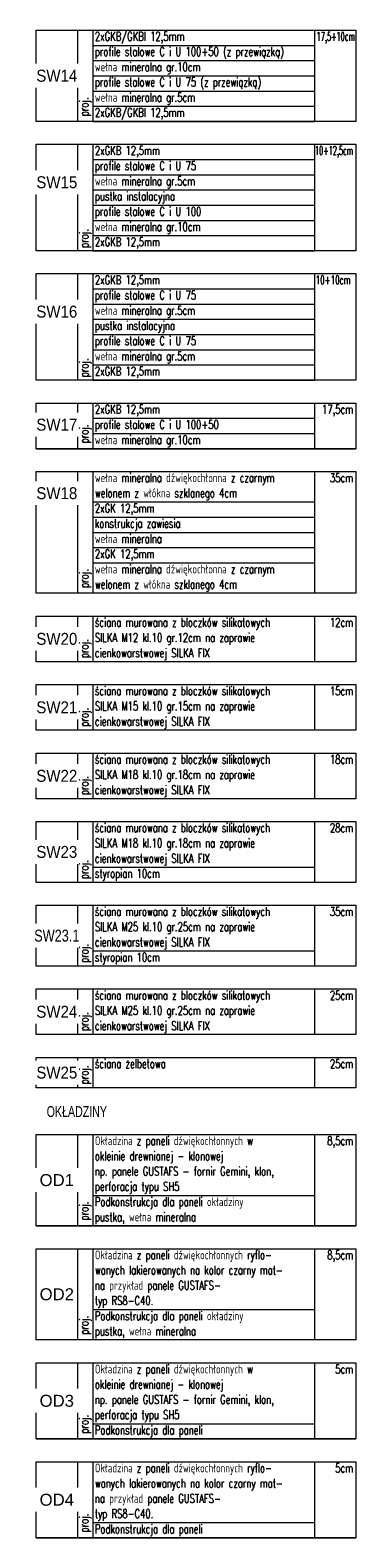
# Model space of a CAD drawing. Header units: centimetres. Extents: x -156440 to 298236, y -263599 to 81430.
# Tile 1 of 170: x -29870 to -14895, y -263599 to -194255. Entities that reach past the tile are written whole.
import ezdxf
from ezdxf.enums import TextEntityAlignment as Align

# ---------------------------------------------------------------- set-up
doc = ezdxf.new("R2010")
doc.units = ezdxf.units.CM
doc.header["$LTSCALE"] = 50
doc.layers.get('0').update_dxf_attribs({"color": 8})
for name, color, linetype in [('OD1$0$ARCH_INFO_OPISY', 8, 'Continuous'), ('OD2$0$ARCH_INFO_OPISY', 8, 'Continuous'), ('OD3$0$ARCH_INFO_OPISY', 8, 'Continuous'), ('OD4$0$ARCH_INFO_OPISY', 8, 'Continuous'), ('przegrody dla rzutów$0$ARCH_INFO_OPISY', 8, 'Continuous'), ('przegrody dla rzutów$0$RYSUNKOWE_XREF', 8, 'Continuous'), ('SW14$0$ARCH_INFO_OPISY', 8, 'Continuous'), ('SW15$0$ARCH_INFO_OPISY', 8, 'Continuous'), ('SW16$0$ARCH_INFO_OPISY', 8, 'Continuous'), ('SW17$0$ARCH_INFO_OPISY', 8, 'Continuous'), ('SW18$0$ARCH_INFO_OPISY', 8, 'Continuous'), ('SW20$0$ARCH_INFO_OPISY', 8, 'Continuous'), ('SW21$0$ARCH_INFO_OPISY', 8, 'Continuous'), ('SW22$0$ARCH_INFO_OPISY', 8, 'Continuous'), ('SW23$0$ARCH_INFO_OPISY', 8, 'Continuous'), ('SW23_1$0$ARCH_INFO_OPISY', 8, 'Continuous'), ('SW24$0$ARCH_INFO_OPISY', 8, 'Continuous'), ('SW25$0$ARCH_INFO_OPISY', 8, 'Continuous')]:
    doc.layers.add(name, color=color, linetype=linetype)
for name, color, linetype, lineweight in [('OD1$0$ARCH_TABELKA', 8, 'Continuous', 5), ('OD2$0$ARCH_TABELKA', 8, 'Continuous', 5), ('OD3$0$ARCH_TABELKA', 8, 'Continuous', 5), ('OD4$0$ARCH_TABELKA', 8, 'Continuous', 5), ('SW14$0$ARCH_TABELKA', 8, 'Continuous', 5), ('SW15$0$ARCH_TABELKA', 8, 'Continuous', 5), ('SW16$0$ARCH_TABELKA', 8, 'Continuous', 5), ('SW17$0$ARCH_TABELKA', 8, 'Continuous', 5), ('SW18$0$ARCH_TABELKA', 8, 'Continuous', 5), ('SW20$0$ARCH_TABELKA', 8, 'Continuous', 5), ('SW21$0$ARCH_TABELKA', 8, 'Continuous', 5), ('SW22$0$ARCH_TABELKA', 8, 'Continuous', 5), ('SW23$0$ARCH_TABELKA', 8, 'Continuous', 5), ('SW23_1$0$ARCH_TABELKA', 8, 'Continuous', 5), ('SW24$0$ARCH_TABELKA', 8, 'Continuous', 5), ('SW25$0$ARCH_TABELKA', 8, 'Continuous', 5)]:
    doc.layers.add(name, color=color, linetype=linetype, lineweight=lineweight)
doc.styles.add('OD1$0$Arial', font='ARIAL.TTF')
doc.styles.add('OD1$0$Romans', font='Romans.shx')
doc.styles.add('OD2$0$Arial', font='ARIAL.TTF')
doc.styles.add('OD2$0$Romans', font='Romans.shx')
doc.styles.add('OD3$0$Arial', font='ARIAL.TTF')
doc.styles.add('OD3$0$Romans', font='Romans.shx')
doc.styles.add('OD4$0$Arial', font='ARIAL.TTF')
doc.styles.add('OD4$0$Romans', font='Romans.shx')
doc.styles.add('przegrody dla rzutów$0$Arial', font='ARIAL.TTF')
doc.styles.add('SW14$0$Arial', font='ARIAL.TTF')
doc.styles.add('SW14$0$Romans', font='Romans.shx')
doc.styles.add('SW15$0$Arial', font='ARIAL.TTF')
doc.styles.add('SW15$0$Romans', font='Romans.shx')
doc.styles.add('SW16$0$Arial', font='ARIAL.TTF')
doc.styles.add('SW16$0$Romans', font='Romans.shx')
doc.styles.add('SW17$0$Arial', font='ARIAL.TTF')
doc.styles.add('SW17$0$Romans', font='Romans.shx')
doc.styles.add('SW18$0$Arial', font='ARIAL.TTF')
doc.styles.add('SW18$0$Romans', font='Romans.shx')
doc.styles.add('SW20$0$Arial', font='ARIAL.TTF')
doc.styles.add('SW20$0$Romans', font='Romans.shx')
doc.styles.add('SW21$0$Arial', font='ARIAL.TTF')
doc.styles.add('SW21$0$Romans', font='Romans.shx')
doc.styles.add('SW22$0$Arial', font='ARIAL.TTF')
doc.styles.add('SW22$0$Romans', font='Romans.shx')
doc.styles.add('SW23$0$Arial', font='ARIAL.TTF')
doc.styles.add('SW23$0$Romans', font='Romans.shx')
doc.styles.add('SW23_1$0$Arial', font='ARIAL.TTF')
doc.styles.add('SW23_1$0$Romans', font='Romans.shx')
doc.styles.add('SW24$0$Arial', font='ARIAL.TTF')
doc.styles.add('SW24$0$Romans', font='Romans.shx')
doc.styles.add('SW25$0$Arial', font='ARIAL.TTF')
doc.styles.add('SW25$0$Romans', font='Romans.shx')

# ---------------------------------------------------------------- blocks, each defined once
blk = doc.blocks.new('SW14')
at = {"layer": 'SW14$0$ARCH_TABELKA'}
for q in [(-41322, 2824.5), (-41322, 2544.5)]:
    blk.add_line((-41322, 2964.5), q, dxfattribs=at)
blk.add_lwpolyline([(-42602, 2964.5), (-41132, 2964.5), (-41132, 2544.5), (-42602, 2544.5)], close=True, dxfattribs=at)
for points in [[(-42412, 2964.5), (-42412, 2544.5)], [(-42342, 2964.5), (-42342, 2824.5)], [(-42342, 2964.5), (-42342, 2544.5)], [(-42342, 2894.5), (-41322, 2894.5)], [(-42342, 2824.5), (-41322, 2824.5)], [(-42342, 2754.5), (-41322, 2754.5)], [(-42342, 2684.5), (-41322, 2684.5)], [(-42342, 2614.5), (-41322, 2614.5)], [(-42342, 2544.5), (-41322, 2544.5)]]:
    blk.add_lwpolyline(points, dxfattribs=at)
at = {"layer": 'SW14$0$ARCH_INFO_OPISY', "color": 191, "style": 'SW14$0$Romans', "width": 0.7}
for s, p in [('2xGKB/GKBI 12,5mm  ', (-42331.9, 2915.6)), ('profile stalowe C i U 100+50 (z przewiązką)', (-42331.9, 2845.6)), ('wełna mineralna gr.10cm', (-42332, 2775.2)), ('profile stalowe C i U 75 (z przewiązką)', (-42331.9, 2705.6)), ('wełna mineralna gr.5cm', (-42332, 2635.2)), ('2xGKB/GKBI 12,5mm  ', (-42331.9, 2565.6))]:
    blk.add_text(s, height=40.5, dxfattribs=at).set_placement(p)
at = {"layer": 'SW14$0$ARCH_INFO_OPISY', "color": 191, "style": 'SW14$0$Romans', "width": 0.55}
blk.add_text('17,5+10cm', height=40.5, dxfattribs=at).set_placement((-41136.8, 2915.2), align=Align.RIGHT)
at = {"layer": 'SW14$0$ARCH_INFO_OPISY', "color": 191, "style": 'SW14$0$Romans', "width": 0.7}
blk.add_text('proj.', height=40.5, rotation=90, dxfattribs=at).set_placement((-42361.8, 2569.2))
at = {"layer": 'SW14$0$ARCH_INFO_OPISY', "color": 191, "insert": (-42507, 2754.5), "char_height": 55, "width": 190, "attachment_point": 5, "style": 'SW14$0$Arial', "bg_fill": 2}
blk.add_mtext('{\\W0.9;SW14}', dxfattribs=at)
blk = doc.blocks.new('SW15')
at = {"layer": 'SW15$0$ARCH_TABELKA'}
blk.add_line((-44422, 4633.3), (-44422, 4143.3), dxfattribs=at)
for points in [[(-44232, 4143.3), (-45702, 4143.3), (-45702, 4633.3), (-44232, 4633.3), (-44232, 4143.3)], [(-45512, 4633.3), (-45512, 4143.3)], [(-45442, 4633.3), (-45442, 4143.3)], [(-45442, 4563.3), (-44422, 4563.3)], [(-45442, 4493.3), (-44422, 4493.3)], [(-45442, 4423.3), (-44422, 4423.3)], [(-45442, 4353.3), (-44422, 4353.3)], [(-45442, 4283.3), (-44422, 4283.3)], [(-45442, 4213.3), (-44422, 4213.3)], [(-45442, 4143.3), (-44422, 4143.3)]]:
    blk.add_lwpolyline(points, dxfattribs=at)
at = {"layer": 'SW15$0$ARCH_INFO_OPISY', "color": 191, "style": 'SW15$0$Romans'}
for s, width, p in [('2xGKB 12,5mm  ', 0.7, (-45431.9, 4584.4)), ('10+12,5cm', 0.52, (-44420.2, 4584.4)), ('profile stalowe C i U 75 ', 0.7, (-45431.9, 4514.4)), ('wełna mineralna gr.5cm', 0.7, (-45432, 4444)), ('pustka instalacyjna', 0.7, (-45431.9, 4374.4)), ('profile stalowe C i U 100 ', 0.7, (-45431.9, 4304.4)), ('wełna mineralna gr.10cm', 0.7, (-45432, 4234)), ('2xGKB 12,5mm  ', 0.7, (-45431.9, 4164.4))]:
    blk.add_text(s, height=40.5, dxfattribs=dict(at, width=width)).set_placement(p)
at = {"layer": 'SW15$0$ARCH_INFO_OPISY', "color": 191, "style": 'SW15$0$Romans', "width": 0.7}
blk.add_text('proj.', height=40.5, rotation=90, dxfattribs=at).set_placement((-45461.8, 4157.6))
at = {"layer": 'SW15$0$ARCH_INFO_OPISY', "color": 191, "insert": (-45607, 4458.4), "char_height": 55, "width": 190, "attachment_point": 5, "style": 'SW15$0$Arial', "bg_fill": 2}
blk.add_mtext('{\\W0.9;SW15}', dxfattribs=at)
blk = doc.blocks.new('SW16')
at = {"layer": 'SW16$0$ARCH_TABELKA'}
blk.add_line((-44422, 4633.3), (-44422, 4143.3), dxfattribs=at)
for points in [[(-44232, 4143.3), (-45702, 4143.3), (-45702, 4633.3), (-44232, 4633.3), (-44232, 4143.3)], [(-45512, 4633.3), (-45512, 4143.3)], [(-45442, 4633.3), (-45442, 4143.3)], [(-45442, 4563.3), (-44422, 4563.3)], [(-45442, 4493.3), (-44422, 4493.3)], [(-45442, 4423.3), (-44422, 4423.3)], [(-45442, 4353.3), (-44422, 4353.3)], [(-45442, 4283.3), (-44422, 4283.3)], [(-45442, 4213.3), (-44422, 4213.3)], [(-45442, 4143.3), (-44422, 4143.3)]]:
    blk.add_lwpolyline(points, dxfattribs=at)
at = {"layer": 'SW16$0$ARCH_INFO_OPISY', "color": 191, "style": 'SW16$0$Romans'}
for s, width, p in [('2xGKB 12,5mm  ', 0.7, (-45431.9, 4584.4)), ('10+10cm', 0.6, (-44416.9, 4584.4)), ('profile stalowe C i U 75 ', 0.7, (-45431.9, 4514.4)), ('wełna mineralna gr.5cm', 0.7, (-45432, 4444)), ('pustka instalacyjna', 0.7, (-45431.9, 4374.4)), ('profile stalowe C i U 75 ', 0.7, (-45431.9, 4304.4)), ('wełna mineralna gr.5cm', 0.7, (-45432, 4234)), ('2xGKB 12,5mm  ', 0.7, (-45431.9, 4164.4))]:
    blk.add_text(s, height=40.5, dxfattribs=dict(at, width=width)).set_placement(p)
at = {"layer": 'SW16$0$ARCH_INFO_OPISY', "color": 191, "style": 'SW16$0$Romans', "width": 0.7}
blk.add_text('proj.', height=40.5, rotation=90, dxfattribs=at).set_placement((-45461.8, 4157.6))
at = {"layer": 'SW16$0$ARCH_INFO_OPISY', "color": 191, "insert": (-45607, 4458.4), "char_height": 55, "width": 190, "attachment_point": 5, "style": 'SW16$0$Arial', "bg_fill": 2}
blk.add_mtext('{\\W0.9;SW16}', dxfattribs=at)
blk = doc.blocks.new('SW20')
at = {"layer": 'SW20$0$ARCH_TABELKA'}
blk.add_line((-44422, 4633.3), (-44422, 4423.3), dxfattribs=at)
for points in [[(-44232, 4423.3), (-45702, 4423.3), (-45702, 4633.3), (-44232, 4633.3), (-44232, 4423.3)], [(-45512, 4633.3), (-45512, 4423.3)], [(-45442, 4633.3), (-45442, 4423.3)]]:
    blk.add_lwpolyline(points, dxfattribs=at)
at = {"layer": 'SW20$0$ARCH_INFO_OPISY', "color": 191, "style": 'SW20$0$Romans', "width": 0.7}
for s, p in [('ściana murowana z bloczków silikatowych', (-45431.9, 4584.4)), ('SILKA M12 kl.10 gr.12cm na zaprawie', (-45431.9, 4514.4)), ('cienkowarstwowej SILKA FIX', (-45432, 4444))]:
    blk.add_text(s, height=40.5, dxfattribs=at).set_placement(p)
blk.add_text('12cm', height=40.5, dxfattribs=at).set_placement((-44244.3, 4584), align=Align.RIGHT)
at = {"layer": 'SW20$0$ARCH_INFO_OPISY', "color": 191, "insert": (-45607, 4528.3), "char_height": 55, "width": 190, "attachment_point": 5, "style": 'SW20$0$Arial', "bg_fill": 2}
blk.add_mtext('{\\W0.9;SW20}', dxfattribs=at)
at = {"layer": 'SW20$0$ARCH_INFO_OPISY', "color": 191, "style": 'SW20$0$Romans', "width": 0.7}
blk.add_text('proj.', height=40.5, rotation=90, dxfattribs=at).set_placement((-45461.8, 4440.8))
blk = doc.blocks.new('SW21')
at = {"layer": 'SW21$0$ARCH_TABELKA'}
blk.add_line((-44422, 4633.3), (-44422, 4423.3), dxfattribs=at)
for points in [[(-44232, 4423.3), (-45702, 4423.3), (-45702, 4633.3), (-44232, 4633.3), (-44232, 4423.3)], [(-45512, 4633.3), (-45512, 4423.3)], [(-45442, 4633.3), (-45442, 4423.3)]]:
    blk.add_lwpolyline(points, dxfattribs=at)
at = {"layer": 'SW21$0$ARCH_INFO_OPISY', "color": 191, "style": 'SW21$0$Romans', "width": 0.7}
for s, p in [('ściana murowana z bloczków silikatowych', (-45431.9, 4584.4)), ('SILKA M15 kl.10 gr.15cm na zaprawie', (-45431.9, 4514.4)), ('cienkowarstwowej SILKA FIX', (-45432, 4444))]:
    blk.add_text(s, height=40.5, dxfattribs=at).set_placement(p)
blk.add_text('15cm', height=40.5, dxfattribs=at).set_placement((-44244.3, 4584), align=Align.RIGHT)
at = {"layer": 'SW21$0$ARCH_INFO_OPISY', "color": 191, "insert": (-45607, 4528.3), "char_height": 55, "width": 190, "attachment_point": 5, "style": 'SW21$0$Arial', "bg_fill": 2}
blk.add_mtext('{\\W0.9;SW21}', dxfattribs=at)
at = {"layer": 'SW21$0$ARCH_INFO_OPISY', "color": 191, "style": 'SW21$0$Romans', "width": 0.7}
blk.add_text('proj.', height=40.5, rotation=90, dxfattribs=at).set_placement((-45461.8, 4440.8))
blk = doc.blocks.new('SW22')
at = {"layer": 'SW22$0$ARCH_TABELKA'}
blk.add_line((-44422, 4633.3), (-44422, 4423.3), dxfattribs=at)
for points in [[(-44232, 4423.3), (-45702, 4423.3), (-45702, 4633.3), (-44232, 4633.3), (-44232, 4423.3)], [(-45512, 4633.3), (-45512, 4423.3)], [(-45442, 4633.3), (-45442, 4423.3)]]:
    blk.add_lwpolyline(points, dxfattribs=at)
at = {"layer": 'SW22$0$ARCH_INFO_OPISY', "color": 191, "style": 'SW22$0$Romans', "width": 0.7}
for s, p in [('ściana murowana z bloczków silikatowych', (-45431.9, 4584.4)), ('SILKA M18 kl.10 gr.18cm na zaprawie', (-45431.9, 4514.4)), ('cienkowarstwowej SILKA FIX', (-45432, 4444))]:
    blk.add_text(s, height=40.5, dxfattribs=at).set_placement(p)
blk.add_text('18cm', height=40.5, dxfattribs=at).set_placement((-44244.3, 4584), align=Align.RIGHT)
at = {"layer": 'SW22$0$ARCH_INFO_OPISY', "color": 191, "insert": (-45607, 4528.3), "char_height": 55, "width": 190, "attachment_point": 5, "style": 'SW22$0$Arial', "bg_fill": 2}
blk.add_mtext('{\\W0.9;SW22}', dxfattribs=at)
at = {"layer": 'SW22$0$ARCH_INFO_OPISY', "color": 191, "style": 'SW22$0$Romans', "width": 0.7}
blk.add_text('proj.', height=40.5, rotation=90, dxfattribs=at).set_placement((-45461.8, 4440.8))
blk = doc.blocks.new('SW23')
at = {"layer": 'SW23$0$ARCH_TABELKA'}
blk.add_line((-44422, 4633.3), (-44422, 4353.3), dxfattribs=at)
for points in [[(-44232, 4353.3), (-45702, 4353.3), (-45702, 4633.3), (-44232, 4633.3), (-44232, 4353.3)], [(-45512, 4633.3), (-45512, 4353.3)], [(-45442, 4633.3), (-45442, 4353.3)], [(-45442, 4423.3), (-44422, 4423.3)]]:
    blk.add_lwpolyline(points, dxfattribs=at)
at = {"layer": 'SW23$0$ARCH_INFO_OPISY', "color": 191, "style": 'SW23$0$Romans', "width": 0.7}
for s, p in [('ściana murowana z bloczków silikatowych', (-45431.9, 4584.4)), ('SILKA M18 kl.10 gr.18cm na zaprawie', (-45431.9, 4514.4)), ('cienkowarstwowej SILKA FIX', (-45432, 4444)), ('styropian 10cm ', (-45431.9, 4374.4))]:
    blk.add_text(s, height=40.5, dxfattribs=at).set_placement(p)
blk.add_text('28cm', height=40.5, dxfattribs=at).set_placement((-44244.3, 4584), align=Align.RIGHT)
at = {"layer": 'SW23$0$ARCH_INFO_OPISY', "color": 191, "insert": (-45607, 4493.3), "char_height": 55, "width": 190, "attachment_point": 5, "style": 'SW23$0$Arial', "bg_fill": 2}
blk.add_mtext('{\\W0.9;SW23}', dxfattribs=at)
at = {"layer": 'SW23$0$ARCH_INFO_OPISY', "color": 191, "style": 'SW23$0$Romans', "width": 0.7}
blk.add_text('proj.', height=40.5, rotation=90, dxfattribs=at).set_placement((-45461.8, 4369.1))
blk = doc.blocks.new('SW25')
at = {"layer": 'SW25$0$ARCH_TABELKA'}
blk.add_line((-44422, 4633.3), (-44422, 4493.3), dxfattribs=at)
for points in [[(-44232, 4493.3), (-45702, 4493.3), (-45702, 4633.3), (-44232, 4633.3), (-44232, 4493.3)], [(-45512, 4633.3), (-45512, 4493.3)], [(-45442, 4633.3), (-45442, 4493.3)]]:
    blk.add_lwpolyline(points, dxfattribs=at)
at = {"layer": 'SW25$0$ARCH_INFO_OPISY', "color": 191, "style": 'SW25$0$Romans', "width": 0.7}
blk.add_text('ściana żelbetowa', height=40.5, dxfattribs=at).set_placement((-45431.9, 4584.4))
blk.add_text('25cm', height=40.5, dxfattribs=at).set_placement((-44244.3, 4584), align=Align.RIGHT)
at = {"layer": 'SW25$0$ARCH_INFO_OPISY', "color": 191, "insert": (-45607, 4563.3), "char_height": 55, "width": 190, "attachment_point": 5, "style": 'SW25$0$Arial', "bg_fill": 2}
blk.add_mtext('{\\W0.9;SW25}', dxfattribs=at)
at = {"layer": 'SW25$0$ARCH_INFO_OPISY', "color": 191, "style": 'SW25$0$Romans', "width": 0.7}
blk.add_text('proj.', height=40.5, rotation=90, dxfattribs=at).set_placement((-45461.8, 4510.8))
blk = doc.blocks.new('OD1')
at = {"layer": 'OD1$0$ARCH_TABELKA'}
blk.add_line((-41322, 4224.5), (-41322, 3804.5), dxfattribs=at)
blk.add_lwpolyline([(-42602, 4224.5), (-41132, 4224.5), (-41132, 3804.5), (-42602, 3804.5)], close=True, dxfattribs=at)
for points in [[(-42412, 4224.5), (-42412, 3804.5)], [(-42342, 4224.5), (-42342, 3804.5)], [(-42342, 3944.5), (-41322, 3944.5)], [(-42602, 3804.5), (-41132, 3804.5)]]:
    blk.add_lwpolyline(points, dxfattribs=at)
at = {"layer": 'OD1$0$ARCH_INFO_OPISY', "color": 191, "style": 'OD1$0$Romans', "width": 0.7}
for s, p in [('Okładzina z paneli dźwiękochłonnych w  ', (-42331.9, 4175.6)), ('okleinie drewnianej - klonowej', (-42331.9, 4105.6)), ('np. panele GUSTAFS - fornir Gemini, klon,  ', (-42331.9, 4035.6)), ('perforacja typu SH5', (-42331.9, 3965.6)), ('Podkonstrukcja dla paneli okładziny', (-42332, 3895.2)), ('pustka, wełna mineralna', (-42332, 3825.2))]:
    blk.add_text(s, height=40.5, dxfattribs=at).set_placement(p)
blk.add_text('8,5cm', height=40.5, dxfattribs=at).set_placement((-41144.3, 4175.2), align=Align.RIGHT)
blk.add_text('proj.', height=40.5, rotation=90, dxfattribs=at).set_placement((-42361.8, 3829.7))
at = {"layer": 'OD1$0$ARCH_INFO_OPISY', "color": 191, "insert": (-42507, 4014.5), "char_height": 55, "width": 190, "attachment_point": 5, "style": 'OD1$0$Arial', "bg_fill": 2}
blk.add_mtext('OD1', dxfattribs=at)
blk = doc.blocks.new('OD2')
at = {"layer": 'OD2$0$ARCH_TABELKA'}
blk.add_line((-41322, 3699.5), (-41322, 3279.5), dxfattribs=at)
for points in [[(-42342, 3699.5), (-42342, 3279.5)], [(-42342, 3419.5), (-41322, 3419.5)]]:
    blk.add_lwpolyline(points, dxfattribs=at)
at = {"layer": 'OD2$0$ARCH_INFO_OPISY', "color": 191, "style": 'OD2$0$Romans', "width": 0.7}
for s, p in [('Okładzina z paneli dźwiękochłonnych ryflo-  ', (-42331.9, 3650.6)), ('wanych lakierowanych na kolor czarny mat- ', (-42331.9, 3580.6)), ('na przykład panele GUSTAFS- ', (-42331.9, 3510.6)), ('typ RS8-C40. ', (-42331.9, 3440.6)), ('Podkonstrukcja dla paneli okładziny', (-42332, 3370.2)), ('pustka, wełna mineralna', (-42332, 3300.2))]:
    blk.add_text(s, height=40.5, dxfattribs=at).set_placement(p)
blk.add_text('8,5cm', height=40.5, dxfattribs=at).set_placement((-41144.3, 3650.2), align=Align.RIGHT)
blk.add_text('proj.', height=40.5, rotation=90, dxfattribs=at).set_placement((-42361.8, 3304.7))
at = {"layer": 'OD2$0$ARCH_INFO_OPISY', "color": 191, "insert": (-42507, 3489.5), "char_height": 55, "width": 190, "attachment_point": 5, "style": 'OD2$0$Arial', "bg_fill": 2}
blk.add_mtext('OD2', dxfattribs=at)
at = {"layer": 'OD2$0$ARCH_TABELKA'}
blk.add_lwpolyline([(-42602, 3699.5), (-41132, 3699.5), (-41132, 3279.5), (-42602, 3279.5)], close=True, dxfattribs=at)
blk.add_lwpolyline([(-42412, 3699.5), (-42412, 3279.5)], dxfattribs=at)
blk = doc.blocks.new('OD3')
at = {"layer": 'OD3$0$ARCH_TABELKA'}
blk.add_line((-41322, 4224.5), (-41322, 3874.5), dxfattribs=at)
blk.add_lwpolyline([(-42602, 4224.5), (-41132, 4224.5), (-41132, 3874.5), (-42602, 3874.5)], close=True, dxfattribs=at)
for points in [[(-42412, 4224.5), (-42412, 3874.5)], [(-42342, 4224.5), (-42342, 3874.5)], [(-42342, 3944.5), (-41322, 3944.5)], [(-42602, 3874.5), (-41132, 3874.5)], [(-42342, 3874.5), (-41322, 3874.5)]]:
    blk.add_lwpolyline(points, dxfattribs=at)
at = {"layer": 'OD3$0$ARCH_INFO_OPISY', "color": 191, "style": 'OD3$0$Romans', "width": 0.7}
for s, p in [('Okładzina z paneli dźwiękochłonnych w  ', (-42331.9, 4175.6)), ('okleinie drewnianej - klonowej', (-42331.9, 4105.6)), ('np. panele GUSTAFS - fornir Gemini, klon,  ', (-42331.9, 4035.6)), ('perforacja typu SH5', (-42331.9, 3965.6)), ('Podkonstrukcja dla paneli', (-42332, 3895.2))]:
    blk.add_text(s, height=40.5, dxfattribs=at).set_placement(p)
blk.add_text('5cm', height=40.5, dxfattribs=at).set_placement((-41144.3, 4175.2), align=Align.RIGHT)
blk.add_text('proj.', height=40.5, rotation=90, dxfattribs=at).set_placement((-42361.8, 3899.7))
at = {"layer": 'OD3$0$ARCH_INFO_OPISY', "color": 191, "insert": (-42507, 4049.5), "char_height": 55, "width": 190, "attachment_point": 5, "style": 'OD3$0$Arial', "bg_fill": 2}
blk.add_mtext('OD3', dxfattribs=at)
blk = doc.blocks.new('OD4')
at = {"layer": 'OD4$0$ARCH_TABELKA'}
blk.add_line((-41322, 4224.5), (-41322, 3874.5), dxfattribs=at)
blk.add_lwpolyline([(-42602, 4224.5), (-41132, 4224.5), (-41132, 3874.5), (-42602, 3874.5)], close=True, dxfattribs=at)
for points in [[(-42412, 4224.5), (-42412, 3874.5)], [(-42342, 4224.5), (-42342, 3874.5)], [(-42342, 3944.5), (-41322, 3944.5)], [(-42602, 3874.5), (-41132, 3874.5)], [(-42342, 3874.5), (-41322, 3874.5)]]:
    blk.add_lwpolyline(points, dxfattribs=at)
at = {"layer": 'OD4$0$ARCH_INFO_OPISY', "color": 191, "style": 'OD4$0$Romans', "width": 0.7}
for s, p in [('Okładzina z paneli dźwiękochłonnych ryflo-  ', (-42331.9, 4175.6)), ('wanych lakierowanych na kolor czarny mat- ', (-42331.9, 4105.6)), ('na przykład panele GUSTAFS- ', (-42331.9, 4035.6)), ('typ RS8-C40. ', (-42331.9, 3965.6)), ('Podkonstrukcja dla paneli', (-42332, 3895.2))]:
    blk.add_text(s, height=40.5, dxfattribs=at).set_placement(p)
blk.add_text('5cm', height=40.5, dxfattribs=at).set_placement((-41144.3, 4175.2), align=Align.RIGHT)
blk.add_text('proj.', height=40.5, rotation=90, dxfattribs=at).set_placement((-42361.8, 3899.7))
at = {"layer": 'OD4$0$ARCH_INFO_OPISY', "color": 191, "insert": (-42507, 4049.5), "char_height": 55, "width": 190, "attachment_point": 5, "style": 'OD4$0$Arial', "bg_fill": 2}
blk.add_mtext('OD4', dxfattribs=at)
blk = doc.blocks.new('SW24')
at = {"layer": 'SW24$0$ARCH_TABELKA'}
blk.add_line((-44422, 4633.3), (-44422, 4423.3), dxfattribs=at)
for points in [[(-44232, 4423.3), (-45702, 4423.3), (-45702, 4633.3), (-44232, 4633.3), (-44232, 4423.3)], [(-45512, 4633.3), (-45512, 4423.3)], [(-45442, 4633.3), (-45442, 4423.3)]]:
    blk.add_lwpolyline(points, dxfattribs=at)
at = {"layer": 'SW24$0$ARCH_INFO_OPISY', "color": 191, "style": 'SW24$0$Romans', "width": 0.7}
for s, p in [('ściana murowana z bloczków silikatowych', (-45431.9, 4584.4)), ('SILKA M25 kl.10 gr.25cm na zaprawie', (-45431.9, 4514.4)), ('cienkowarstwowej SILKA FIX', (-45432, 4444))]:
    blk.add_text(s, height=40.5, dxfattribs=at).set_placement(p)
blk.add_text('25cm', height=40.5, dxfattribs=at).set_placement((-44244.3, 4584), align=Align.RIGHT)
at = {"layer": 'SW24$0$ARCH_INFO_OPISY', "color": 191, "insert": (-45607, 4528.3), "char_height": 55, "width": 190, "attachment_point": 5, "style": 'SW24$0$Arial', "bg_fill": 2}
blk.add_mtext('{\\W0.9;SW24}', dxfattribs=at)
at = {"layer": 'SW24$0$ARCH_INFO_OPISY', "color": 191, "style": 'SW24$0$Romans', "width": 0.7}
blk.add_text('proj.', height=40.5, rotation=90, dxfattribs=at).set_placement((-45461.8, 4440.8))
blk = doc.blocks.new('SW17')
at = {"layer": 'SW17$0$ARCH_TABELKA'}
blk.add_line((-41322, 4224.5), (-41322, 4014.5), dxfattribs=at)
blk.add_lwpolyline([(-42602, 4224.5), (-41132, 4224.5), (-41132, 4014.5), (-42602, 4014.5)], close=True, dxfattribs=at)
for points in [[(-42412, 4224.5), (-42412, 4014.5)], [(-42342, 4224.5), (-42342, 4014.5)], [(-42342, 4154.5), (-41322, 4154.5)], [(-42342, 4084.5), (-41322, 4084.5)], [(-42602, 4014.5), (-41132, 4014.5)]]:
    blk.add_lwpolyline(points, dxfattribs=at)
at = {"layer": 'SW17$0$ARCH_INFO_OPISY', "color": 191, "style": 'SW17$0$Romans', "width": 0.7}
for s, p in [('2xGKB 12,5mm  ', (-42331.9, 4175.6)), ('profile stalowe C i U 100+50', (-42331.9, 4105.6)), ('wełna mineralna gr.10cm', (-42332, 4035.2))]:
    blk.add_text(s, height=40.5, dxfattribs=at).set_placement(p)
blk.add_text('17,5cm', height=40.5, dxfattribs=at).set_placement((-41144.3, 4175.2), align=Align.RIGHT)
at = {"layer": 'SW17$0$ARCH_INFO_OPISY', "color": 191, "insert": (-42507, 4124.5), "char_height": 55, "width": 190, "attachment_point": 5, "style": 'SW17$0$Arial', "bg_fill": 2}
blk.add_mtext('{\\W0.9;SW17}', dxfattribs=at)
at = {"layer": 'SW17$0$ARCH_INFO_OPISY', "color": 191, "style": 'SW17$0$Romans', "width": 0.7}
blk.add_text('proj.', height=40.5, rotation=90, dxfattribs=at).set_placement((-42361.8, 4039.7))
blk = doc.blocks.new('SW23_1')
at = {"layer": 'SW23_1$0$ARCH_TABELKA'}
blk.add_line((-44422, 4633.3), (-44422, 4353.3), dxfattribs=at)
for points in [[(-44232, 4353.3), (-45702, 4353.3), (-45702, 4633.3), (-44232, 4633.3), (-44232, 4353.3)], [(-45512, 4633.3), (-45512, 4353.3)], [(-45442, 4633.3), (-45442, 4353.3)], [(-45442, 4423.3), (-44422, 4423.3)]]:
    blk.add_lwpolyline(points, dxfattribs=at)
at = {"layer": 'SW23_1$0$ARCH_INFO_OPISY', "color": 191, "style": 'SW23_1$0$Romans', "width": 0.7}
for s, p in [('ściana murowana z bloczków silikatowych', (-45431.9, 4584.4)), ('SILKA M25 kl.10 gr.25cm na zaprawie', (-45431.9, 4514.4)), ('cienkowarstwowej SILKA FIX', (-45432, 4444)), ('styropian 10cm ', (-45431.9, 4374.4))]:
    blk.add_text(s, height=40.5, dxfattribs=at).set_placement(p)
blk.add_text('35cm', height=40.5, dxfattribs=at).set_placement((-44244.3, 4584), align=Align.RIGHT)
at = {"layer": 'SW23_1$0$ARCH_INFO_OPISY', "color": 191, "insert": (-45607, 4493.3), "char_height": 55, "width": 190, "attachment_point": 5, "style": 'SW23_1$0$Arial', "bg_fill": 2}
blk.add_mtext('{\\W0.76;SW23.1}', dxfattribs=at)
at = {"layer": 'SW23_1$0$ARCH_INFO_OPISY', "color": 191, "style": 'SW23_1$0$Romans', "width": 0.7}
blk.add_text('proj.', height=40.5, rotation=90, dxfattribs=at).set_placement((-45461.8, 4369.1))
blk = doc.blocks.new('SW18')
at = {"layer": 'SW18$0$ARCH_TABELKA'}
blk.add_line((-41322, 4224.5), (-41322, 3664.5), dxfattribs=at)
blk.add_lwpolyline([(-42602, 4224.5), (-41132, 4224.5), (-41132, 3664.5), (-42602, 3664.5)], close=True, dxfattribs=at)
for points in [[(-42412, 4224.5), (-42412, 3664.5)], [(-42342, 4224.5), (-42342, 3664.5)], [(-42342, 4084.5), (-41322, 4084.5)], [(-42342, 4014.5), (-41322, 4014.5)], [(-42342, 3944.5), (-41322, 3944.5)], [(-42342, 3874.5), (-41322, 3874.5)], [(-42342, 3804.5), (-41322, 3804.5)]]:
    blk.add_lwpolyline(points, dxfattribs=at)
at = {"layer": 'SW18$0$ARCH_INFO_OPISY', "color": 191, "style": 'SW18$0$Romans', "width": 0.7}
for s, p in [('wełna mineralna dźwiękochłonna z czarnym', (-42331.9, 4175.6)), ('welonem z włókna szklanego 4cm', (-42331.9, 4105.6)), ('2xGK 12,5mm  ', (-42331.9, 4035.6)), ('konstrukcja zawiesia', (-42331.9, 3965.6)), ('wełna mineralna ', (-42332, 3895.2)), ('2xGK 12,5mm  ', (-42331.9, 3825.6)), ('wełna mineralna dźwiękochłonna z czarnym', (-42331.9, 3755.6)), ('welonem z włókna szklanego 4cm', (-42331.9, 3685.6))]:
    blk.add_text(s, height=40.5, dxfattribs=at).set_placement(p)
blk.add_text('35cm', height=40.5, dxfattribs=at).set_placement((-41144.3, 4175.2), align=Align.RIGHT)
blk.add_text('proj.', height=40.5, rotation=90, dxfattribs=at).set_placement((-42361.8, 3689.9))
at = {"layer": 'SW18$0$ARCH_INFO_OPISY', "color": 191, "insert": (-42507, 4124.5), "char_height": 55, "width": 190, "attachment_point": 5, "style": 'SW18$0$Arial', "bg_fill": 2}
blk.add_mtext('{\\W0.9;SW18}', dxfattribs=at)
blk = doc.blocks.new('przegrody dla rzutów')
at = {"layer": 'przegrody dla rzutów$0$RYSUNKOWE_XREF'}
for name, p in [('SW14', (31900, -466.8)), ('SW15', (35000, -2660.6)), ('SW16', (35000, -3255.6)), ('SW17', (31900, -3441.8)), ('SW18', (31900, -3756.8)), ('SW20', (35000, -4830.6)), ('SW21', (35000, -5145.6)), ('SW22', (35000, -5460.6)), ('SW23', (35000, -5775.6)), ('SW23_1', (35000, -6160.6)), ('SW24', (35000, -6545.6)), ('SW25', (35000, -6860.6)), ('OD1', (31900, -6806.2)), ('OD2', (31900, -6806.2)), ('OD3', (31900, -7856.2)), ('OD4', (31900, -8311.2))]:
    blk.add_blockref(name, p, dxfattribs=at)
at = {"layer": 'przegrody dla rzutów$0$ARCH_INFO_OPISY', "color": 191, "style": 'przegrody dla rzutów$0$Arial', "width": 0.7}
blk.add_text('OKŁADZINY', height=50, dxfattribs=at).set_placement((-10653.5, -2501.2))

msp = doc.modelspace()

# ---------------------------------------------------------------- block references
at = {"xscale": 10, "yscale": 10, "zscale": 10}
msp.add_blockref('przegrody dla rzutów', (77424.241, -219231.769), dxfattribs=at)

# ---------------------------------------------------------------- next in the draw order: block references
msp.add_blockref('przegrody dla rzutów', (77424.241, -219231.769), dxfattribs=at)

doc.saveas('drawing.dxf')
